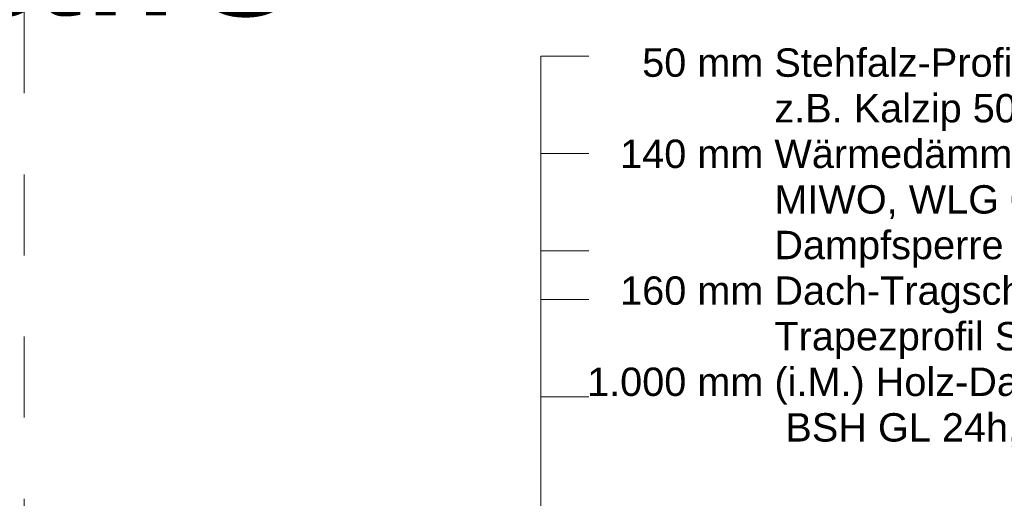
# Model space of a CAD drawing. Header units: metres. Extents: x 1316.5 to 1415.3, y -94.1 to -52.
# Tile 122 of 256: x 1344.7 to 1346, y -54.7 to -54.1. Entities that reach past the tile are written whole.
import ezdxf

# ---------------------------------------------------------------- set-up
doc = ezdxf.new("R2010")
doc.units = ezdxf.units.M
doc.linetypes.add('AUSGEZOGEN', pattern=[0])
doc.linetypes.add('STRICHLINIE_S4', pattern=[0.008, 0.006, -0.002])
doc.layers.add('XR$12$_50394', color=7, linetype='Continuous')
for name, color, linetype, lineweight in [('XR$9$Text 1_100', 3, 'AUSGEZOGEN', 18), ('XR$9$Text 1_50', 3, 'AUSGEZOGEN', 18), ('XR$9$Wand Mauerwerk tr_1', 42, 'AUSGEZOGEN', 18)]:
    doc.layers.add(name, color=color, linetype=linetype, lineweight=lineweight)
doc.styles.add('ARIAL', font='arial.ttf')

msp = doc.modelspace()

# ---------------------------------------------------------------- linework, layer by layer
at = {"layer": 'XR$9$Text 1_100', "color": 3, "linetype": 'AUSGEZOGEN', "lineweight": 18, "transparency": 33554687}
for p, q in [((1345.3819, -54.1377), (1345.3819, -55.4201)), ((1345.3819, -54.1377), (1345.4409, -54.1377)), ((1345.3819, -54.2577), (1345.4409, -54.2577)), ((1345.3819, -54.3777), (1345.4409, -54.3777)), ((1345.3819, -54.4377), (1345.4409, -54.4377)), ((1345.3819, -54.5577), (1345.4409, -54.5577))]:
    msp.add_line(p, q, dxfattribs=at)
at = {"layer": 'XR$9$Wand Mauerwerk tr_1', "color": 7, "linetype": 'STRICHLINIE_S4', "lineweight": 18, "transparency": 33554687}
msp.add_lwpolyline([(1348.085, -53.8835), (1344.7448, -53.8835), (1344.7448, -57.4213), (1348.085, -57.4213), (1348.085, -53.8835)], close=True, dxfattribs=at)

# ---------------------------------------------------------------- texts
at = {"layer": 'XR$12$_50394', "color": 7, "linetype": 'AUSGEZOGEN', "lineweight": 13, "transparency": 33554687, "insert": (1343.37, -53.8873), "char_height": 0.2, "width": 1.833805, "attachment_point": 1, "style": 'ARIAL'}
msp.add_mtext('\\W1.00;Ortgang Halle', dxfattribs=at)
at = {"layer": 'XR$9$Text 1_50', "color": 3, "linetype": 'AUSGEZOGEN', "lineweight": 18, "transparency": 33554687, "insert": (1345.4389, -54.1281), "char_height": 0.035, "width": 1.120021, "attachment_point": 1, "line_spacing_factor": 0.963855, "style": 'ARIAL'}
msp.add_mtext('\\A1;{\\fArial|i0|b0;\\H0.035000;\\W1.000000;\\C3;     50 mm Stehfalz-Profiltafel, }\\P{\\fArial|i0|b0;\\H0.035000;\\W1.000000;\\C3;                 z.B. Kalzip 50/429/1,0mm}\\P{\\fArial|i0|b0;\\H0.035000;\\W1.000000;\\C3;   140 mm Wärmedämmung, }\\P{\\fArial|i0|b0;\\H0.035000;\\W1.000000;\\C3;                 MIWO, WLG 040}\\P{\\fArial|i0|b0;\\H0.035000;\\W1.000000;\\C3;                 Dampfsperre}\\P{\\fArial|i0|b0;\\H0.035000;\\W1.000000;\\C3;   160 mm Dach-Tragschale: }\\P{\\fArial|i0|b0;\\H0.035000;\\W1.000000;\\C3;                 Trapezprofil Stahl T160}\\P{\\fArial|i0|b0;\\H0.035000;\\W1.000000;\\C3;1.000 mm (i.M.) Holz-Dachbinder, }\\P{\\fArial|i0|b0;\\H0.035000;\\W1.000000;\\C3;                  BSH GL 24h, 24/79-121cm (b/h)}\\P', dxfattribs=at)

doc.saveas('drawing.dxf')
